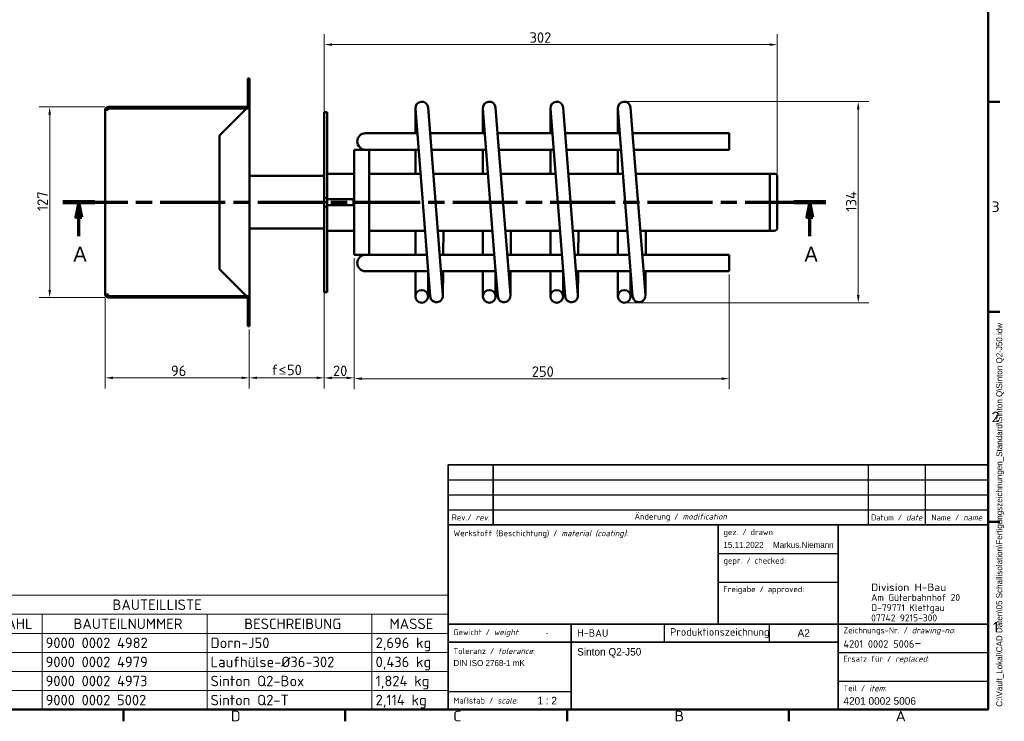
# Model space of a CAD drawing. Header units: millimetres. Extents: x 17 to 1184, y 7 to 835.
# Tile 3 of 4: x 527 to 1184, y 7 to 475. Entities that reach past the tile are written whole.
import ezdxf
from ezdxf.enums import TextEntityAlignment as Align

# ---------------------------------------------------------------- set-up
doc = ezdxf.new("R2018")
doc.units = ezdxf.units.MM
doc.header["$LTSCALE"] = 2
doc.linetypes.add('CHAIN', pattern=[0.3543, 0.2362, -0.0295, 0.0591, -0.0295])
for name, color, linetype, lineweight in [('Bemaßung', 7, 'Continuous', 15), ('Rahmen', 7, 'Continuous', 50), ('Schnittlinie', 7, 'CHAIN', 70), ('Sichtbar', 7, 'Continuous', 50), ('Symbol', 7, 'Continuous', 18), ('Titelblock', 7, 'Continuous', 30)]:
    doc.layers.add(name, color=color, linetype=linetype, lineweight=lineweight)
doc.styles.add('Notiztext (DIN)', font='isocpeur.ttf')
doc.styles.add('PohlCon Text gedehnt 110%', font='isocpeur.ttf', dxfattribs={"width": 1.1})
doc.styles.add('PohlCon Text normal (DIN)', font='isocpeur.ttf')
doc.styles.add('PohlCon Text Überschrift (DIN)', font='txt')
doc.styles.add('Textstil12', font='isocpeur.ttf')
doc.styles.add('Textstil14', font='isocpeur.ttf')
doc.styles.add('Textstil43', font='txt')
doc.styles.add('Textstil45', font='isocpeui.ttf')
doc.styles.add('Textstil77', font='isocpeur.ttf')
doc.dimstyles.new('POHLCON (DIN)', dxfattribs={"dimscale": 2, "dimtxt": 3.5, "dimasz": 2.55, "dimexe": 3.5, "dimexo": 1.1, "dimgap": 0.6, "dimtad": 1, "dimrnd": 1e-08, "dimtxsty": 'PohlCon Text normal (DIN)', "dimcen": 0.09, "dimdle": 10, "dimclrd": 256, "dimclre": 256, "dimclrt": 256, "dimadec": 1, "dimazin": 2, "dimtfac": 0.771429, "dimtmove": 0, "dimatfit": 3, "dimfxl": 1, "dimtolj": 1, "dimlwd": -1, "dimlwe": -1, "dimarcsym": 0})

# ---------------------------------------------------------------- blocks, each defined once
blk = doc.blocks.new('Ränder Vorgaberahmen')
at = {"layer": 'Rahmen'}
for p, q in [((586.5, 210), (590.4, 210)), ((586.5, 140), (590.4, 140)), ((586.5, 70), (590.4, 70)), ((298.25, 7.5), (298.25, 3.6)), ((372.19, 7.5), (372.19, 3.6)), ((446.12, 7.5), (446.12, 3.6)), ((520.06, 7.5), (520.06, 3.6))]:
    blk.add_line(p, q, dxfattribs=at)
at = {"layer": 'Rahmen', "flags": 128}
blk.add_lwpolyline([(12.5, 7.5), (12.5, 412.5), (586.5, 412.5), (586.5, 7.5), (12.5, 7.5)], dxfattribs=at)
at = {"layer": 'Symbol', "char_height": 3.5, "attachment_point": 7, "style": 'PohlCon Text gedehnt 110%'}
for s, insert in [('3', (587.63, 173.25)), ('2', (587.63, 103.25)), ('1', (588.02, 33.25)), ('D', (334.01, 3.6)), ('C', (408.14, 3.6)), ('B', (481.89, 3.6)), ('A', (555.63, 3.6))]:
    blk.add_mtext(s, dxfattribs=dict(at, insert=insert))
blk = doc.blocks.new('Schriftfelder Schriftkopf PohlCon Fertigung_01')
at = {"layer": 'Titelblock', "lineweight": 35}
for p, q in [((98.36, 159.41), (98.36, 179.41)), ((98.36, 179.41), (278.36, 179.41)), ((113.36, 179.41), (113.36, 159.41)), ((278.36, 159.41), (98.36, 159.41)), ((98.36, 159.41), (98.36, 97.91)), ((188.36, 159.41), (188.36, 126.41)), ((228.36, 97.91), (228.36, 159.41)), ((278.36, 97.91), (278.36, 159.41)), ((98.36, 126.41), (278.36, 126.41)), ((139.36, 126.41), (139.36, 97.91)), ((228.36, 120.41), (98.36, 120.41)), ((98.36, 97.91), (278.36, 97.91))]:
    blk.add_line(p, q, dxfattribs=at)
at = {"layer": 'Titelblock', "lineweight": 25}
for p, q in [((238.36, 179.41), (238.36, 159.41)), ((257.36, 179.41), (257.36, 159.41)), ((98.36, 174.41), (278.36, 174.41)), ((98.36, 169.41), (278.36, 169.41)), ((98.36, 164.41), (278.36, 164.41)), ((188.36, 149.91), (228.36, 149.91)), ((188.36, 140.41), (228.36, 140.41)), ((170.36, 126.41), (170.36, 120.41)), ((205.36, 126.41), (205.36, 120.41)), ((228.36, 116.91), (278.36, 116.91)), ((228.36, 107.41), (278.36, 107.41)), ((98.36, 103.91), (139.36, 103.91))]:
    blk.add_line(p, q, dxfattribs=at)
at = {"layer": 'Titelblock'}
blk.add_line((278.36, 179.41), (278.36, 159.41), dxfattribs=at)
at = {"layer": 'Titelblock', "style": 'Textstil14'}
for s, p in [('gez. / drawn:', (190.11, 157.03)), ('gepr. / checked:', (190.13, 147.53)), ('Freigabe / approved:', (190.11, 138.03))]:
    blk.add_text(s, height=2, dxfattribs=at).set_placement(p, align=Align.MIDDLE_LEFT)
at = {"layer": 'Titelblock', "style": 'PohlCon Text normal (DIN)'}
for s, insert, char_height, attachment_point in [('\\fISOCPEUR|b0|i0;\\H2.0000;Rev./ \\fISOCPEUR|b0|i1;\\H2.0000;rev.', (105.86, 161.91), 2, 5), ('\\fISOCPEUR|b0|i0;\\H2.0000;Änderung / \\fISOCPEUR|b0|i1;\\H2.0000;modification', (175.86, 161.91), 2, 5), ('\\fISOCPEUR|b0|i0;\\H2.0000;Datum / \\fISOCPEUR|b0|i1;\\H2.0000;date', (247.86, 161.91), 2, 5), ('\\fISOCPEUR|b0|i0;\\H2.0000;Name / \\fISOCPEUR|b0|i1;\\H2.0000;name', (267.86, 161.91), 2, 5), ('\\fISOCPEUR|b0|i0;\\H2.0000;Werkstoff (Beschichtung) / \\fISOCPEUR|b0|i1;\\H2.0000;material (coating)\\fISOCPEUR|b0|i0;\\H2.0000;:', (100.11, 157.66), 2, 1), ('\\fISOCPEUR|b0|i0;\\H2.5000;Produktionszeichnung', (172.36, 123.41), 2.5, 4), ('\\fISOCPEUR|b0|i0;\\H2.0000;Zeichnungs-Nr. / \\fISOCPEUR|b0|i1;\\H2.0000;drawing-no\\fISOCPEUR|b0|i0;\\H2.0000;:', (230.11, 124.03), 2, 4), ('\\fISOCPEUR|b0|i0;\\H2.0000;Gewicht / \\fISOCPEUR|b0|i1;\\H2.0000;weight\\fISOCPEUR|b0|i0;\\H2.0000;:', (100.11, 123.41), 2, 4), ('\\fISOCPEUR|b0|i0;\\H2.5000;H-BAU', (141.36, 123.41), 2.5, 4), ('\\fISOCPEUR|b0|i0;\\H2.0000;Toleranz / \\fISOCPEUR|b0|i1;\\H2.0000;tolerance\\fISOCPEUR|b0|i0;\\H2.0000;:', (100.11, 118.41), 2, 1), ('\\fISOCPEUR|b0|i0;\\H2.0000;Ersatz für / \\fISOCPEUR|b0|i1;\\H2.0000;replaced\\fISOCPEUR|b0|i0;\\H2.0000;:', (230.11, 114.53), 2, 4), ('\\fISOCPEUR|b0|i0;\\H2.0000;Teil / \\fISOCPEUR|b0|i1;\\H2.0000;item\\fISOCPEUR|b0|i0;\\H2.0000;:', (230.11, 105.03), 2, 4), ('\\fISOCPEUR|b0|i0;\\H2.0000;Maßstab / \\fISOCPEUR|b0|i1;\\H2.0000;scale\\fISOCPEUR|b0|i0;\\H2.0000;:', (100.11, 100.91), 2, 4)]:
    blk.add_mtext(s, dxfattribs=dict(at, insert=insert, char_height=char_height, attachment_point=attachment_point))
at = {"layer": 'Titelblock', "attachment_point": 1, "style": 'PohlCon Text normal (DIN)'}
for s, insert, char_height, line_spacing_factor in [('\\fISOCPEUR|b0|i0;\\W1.10;\\H2.5000;Division H-Bau', (239.36, 139.91), 2.5, 0.3), ('\\fISOCPEUR|b0|i0;\\H2.3000;Am Güterbahnhof 20\\P\\fISOCPEUR|b0|i0;\\H2.3000;D-79771 Klettgau\\P\\fISOCPEUR|b0|i0;\\H2.3000;07742 9215-300', (239.36, 136.41), 2.3, 0.886957)]:
    blk.add_mtext(s, dxfattribs=dict(at, insert=insert, char_height=char_height, line_spacing_factor=line_spacing_factor))
at = {"layer": 'Titelblock', "insert": (230.11, 120.26), "char_height": 3.5, "width": 46.75, "attachment_point": 4, "style": 'PohlCon Text normal (DIN)'}
blk.add_mtext('\\fISOCPEUR|b0|i0;\\H2.5000;4201 0002 5006\\fISOCPEUR|b0|i0;\\H3.5000;-', dxfattribs=at)
at = {"layer": 'Titelblock', "style": 'Textstil14'}
blk.add_attdef('DATEINAME_UND_PFAD', text='', height=2, rotation=90, dxfattribs=at).set_placement((281.06, 98.86), align=Align.TOP_LEFT)
at = {"layer": 'Titelblock'}
for tag, height, style, p in [('<Rev_3>', 2, 'Textstil14', (105.86, 176.91)), ('<Änderungsdatum_3>', 2, 'Textstil14', (247.86, 176.91)), ('<Änderung_3_Name>', 2, 'Textstil14', (267.86, 176.91)), ('<Rev_2>', 2, 'Textstil14', (105.86, 171.91)), ('<Änderungsdatum_2>', 2, 'Textstil14', (247.86, 171.91)), ('<Änderung_2_Name>', 2, 'Textstil14', (267.86, 171.91)), ('<Rev_1>', 2, 'Textstil14', (105.86, 166.91)), ('<Änderungsdatum_1>', 2, 'Textstil14', (247.86, 166.91)), ('<Änderung_1_Name>', 2, 'Textstil14', (267.86, 166.91)), ('Blattgröße', 2.5, 'Textstil12', (216.86, 123.41)), ('MASSE\\P3;', 2, 'Textstil14', (131.36, 123.49)), ('Anfänglicher_Ansichtsmaßstab', 2.5, 'Textstil12', (131.36, 100.91))]:
    blk.add_attdef(tag, text='', height=height, dxfattribs=dict(at, style=style)).set_placement(p, align=Align.MIDDLE_CENTER)
for tag, height, style, p in [('<Änderung_3>', 2, 'Textstil14', (115.11, 176.91)), ('<Änderung_2>', 2, 'Textstil14', (115.11, 171.91)), ('<Änderung_1>', 2, 'Textstil14', (115.11, 166.91)), ('ERSTELLUNGSDATUM', 2, 'Textstil14', (190.11, 152.76)), ('KONTROLLDATUM', 2, 'Textstil14', (190.11, 143.26)), ('GENEHM.DAT._KONSTR.', 2, 'Textstil14', (190.11, 133.76)), ('Ersatz_für', 2, 'Textstil14', (230.11, 110.26)), ('<Teil/Item>', 2.5, 'Textstil43', (230.11, 100.76))]:
    blk.add_attdef(tag, text='', height=height, dxfattribs=dict(at, style=style)).set_placement(p, align=Align.MIDDLE_LEFT)
for tag, height, style, p in [('MATERIAL', 2, 'Textstil14', (100.4, 153.11)), ('<Material_2_eingeben>', 2.2, 'Textstil77', (100.4, 149.01)), ('<Material_3_eingeben>', 2.2, 'Textstil77', (100.4, 144.91)), ('<Material_4_eingeben>', 2.2, 'Textstil77', (100.4, 139.91)), ('<Material_5_eingeben>', 2.2, 'Textstil77', (100.4, 135.61)), ('<Material_6_eingeben>', 2.2, 'Textstil77', (100.4, 131.31)), ('TITEL', 2.5, 'Textstil43', (141.36, 118.41)), ('<Toleranz_1>', 2, 'Textstil14', (100.11, 114.41)), ('<Titel_2_eingeben>', 2.5, 'Textstil43', (141.36, 114.41)), ('<Toleranz_2>', 2, 'Textstil14', (100.11, 110.91)), ('<Titel_3_eingeben>', 2.5, 'Textstil43', (141.36, 110.41)), ('<Toleranz_3>', 2, 'Textstil14', (100.11, 107.41)), ('<Titel_Englisch>', 2.25, 'Textstil45', (141.36, 106.11)), ('<Titel_2_Englisch>', 2.25, 'Textstil45', (141.36, 102.11))]:
    blk.add_attdef(tag, text='', height=height, dxfattribs=dict(at, style=style)).set_placement(p, align=Align.TOP_LEFT)
at = {"layer": 'Titelblock', "style": 'Textstil14'}
for tag, p in [('AUTOR', (226.86, 152.76)), ('KONTROLLIERT_VON', (226.86, 143.26)), ('KONSTR._GEN._VON', (226.86, 133.76))]:
    blk.add_attdef(tag, text='', height=2, dxfattribs=at).set_placement(p, align=Align.MIDDLE_RIGHT)
blk = doc.blocks.new('2DTransSchnitt0')
at = {"layer": 'Schnittlinie', "linetype": 'CHAIN', "ltscale": 45.85603}
blk.add_line((278.02, 176.51), (532.37, 176.51), dxfattribs=at)
at = {"layer": 'Schnittlinie', "linetype": 'Continuous', "lineweight": 140}
for p, q in [((278.02, 176.51), (288.66, 176.51)), ((521.72, 176.51), (532.37, 176.51))]:
    blk.add_line(p, q, dxfattribs=at)
at = {"layer": 'Schnittlinie', "linetype": 'Continuous'}
for p, q in [((283.34, 176.51), (282.34, 171.51)), ((283.34, 171.51), (283.34, 176.51)), ((284.34, 171.51), (283.34, 176.51)), ((527.04, 176.51), (526.04, 171.51)), ((527.04, 171.51), (527.04, 176.51)), ((528.04, 171.51), (527.04, 176.51)), ((282.34, 171.51), (284.34, 171.51)), ((283.34, 165.19), (283.34, 171.51)), ((526.04, 171.51), (528.04, 171.51)), ((527.04, 165.19), (527.04, 171.51))]:
    blk.add_line(p, q, dxfattribs=at)
at = {"layer": 'Schnittlinie', "linetype": 'Continuous', "flags": 128}
for points in [[(284.34, 171.51), (283.34, 176.51), (282.34, 171.51), (284.34, 171.51)], [(528.04, 171.51), (527.04, 176.51), (526.04, 171.51), (528.04, 171.51)]]:
    blk.add_lwpolyline(points, dxfattribs=at)
at = {"layer": 'Schnittlinie'}
for points in [[(284.34, 171.51), (283.34, 176.51), (282.34, 171.51), (284.34, 171.51)], [(528.04, 171.51), (527.04, 176.51), (526.04, 171.51), (528.04, 171.51)]]:
    blk.add_solid(points, dxfattribs=at)
at = {"layer": 'Schnittlinie', "char_height": 5, "attachment_point": 7, "style": 'PohlCon Text Überschrift (DIN)'}
for insert in [(281.54, 156.69), (525.24, 156.69)]:
    blk.add_mtext('A', dxfattribs=dict(at, insert=insert))
blk = doc.blocks.new('*D9')
at = {"layer": 'Bemaßung', "transparency": 16777216}
for p, q in [((730.38, 292.83), (730.38, 229.03)), ((680.38, 268.33), (680.38, 229.03)), ((685.48, 236.03), (725.28, 236.03))]:
    blk.add_line(p, q, dxfattribs=at)
for points in [[(685.48, 236.88), (685.48, 235.18), (680.38, 236.03)], [(725.28, 236.88), (725.28, 235.18), (730.38, 236.03)]]:
    blk.add_solid(points, dxfattribs=at)
at = {"layer": 'Defpoints', "color": 0, "transparency": 16777216}
for p in [(730.38, 295.03), (680.38, 270.53), (730.38, 236.03)]:
    blk.add_point(p, dxfattribs=at)
at = {"layer": 'Bemaßung', "transparency": 16777216, "insert": (695.19, 244.79), "char_height": 7, "attachment_point": 1, "style": 'PohlCon Text normal (DIN)'}
blk.add_mtext('\\A1;\\fISOCPEUR|b0|i0;f\\fCambria Math|b0|i0;≤\\fISOCPEUR|b0|i0;50', dxfattribs=at)
blk = doc.blocks.new('*D10')
at = {"layer": 'Bemaßung', "transparency": 16777216}
for p, q in [((750.38, 315.83), (750.38, 228.97)), ((730.38, 292.83), (730.38, 228.97)), ((735.48, 235.97), (745.28, 235.97))]:
    blk.add_line(p, q, dxfattribs=at)
for points in [[(735.48, 236.82), (735.48, 235.12), (730.38, 235.97)], [(745.28, 236.82), (745.28, 235.12), (750.38, 235.97)]]:
    blk.add_solid(points, dxfattribs=at)
at = {"layer": 'Defpoints', "color": 0, "transparency": 16777216}
for p in [(750.38, 318.03), (730.38, 295.03), (750.38, 235.97)]:
    blk.add_point(p, dxfattribs=at)
at = {"layer": 'Bemaßung', "transparency": 16777216, "insert": (736.18, 244.17), "char_height": 7, "attachment_point": 1, "style": 'PohlCon Text normal (DIN)'}
blk.add_mtext('\\A1;20', dxfattribs=at)
blk = doc.blocks.new('*D11')
at = {"layer": 'Bemaßung', "transparency": 16777216}
for p, q in [((750.38, 315.83), (750.38, 228.47)), ((1000.38, 304.83), (1000.38, 228.47)), ((755.48, 235.47), (995.28, 235.47))]:
    blk.add_line(p, q, dxfattribs=at)
for points in [[(755.48, 236.32), (755.48, 234.62), (750.38, 235.47)], [(995.28, 236.32), (995.28, 234.62), (1000.38, 235.47)]]:
    blk.add_solid(points, dxfattribs=at)
at = {"layer": 'Defpoints', "color": 0, "transparency": 16777216}
for p in [(750.38, 318.03), (1000.38, 307.03), (1000.38, 235.47)]:
    blk.add_point(p, dxfattribs=at)
at = {"layer": 'Bemaßung', "transparency": 16777216, "insert": (868.73, 243.67), "char_height": 7, "attachment_point": 1, "style": 'PohlCon Text normal (DIN)'}
blk.add_mtext('\\A1;250', dxfattribs=at)
blk = doc.blocks.new('*D12')
at = {"layer": 'Bemaßung', "transparency": 16777216}
for p, q in [((730.38, 413.23), (730.38, 465.03)), ((1032.38, 372.23), (1032.38, 465.03)), ((735.48, 458.03), (1027.28, 458.03))]:
    blk.add_line(p, q, dxfattribs=at)
for points in [[(735.48, 458.88), (735.48, 457.18), (730.38, 458.03)], [(1027.28, 458.88), (1027.28, 457.18), (1032.38, 458.03)]]:
    blk.add_solid(points, dxfattribs=at)
at = {"layer": 'Defpoints', "color": 0, "transparency": 16777216}
for p in [(1032.38, 458.03), (730.38, 411.03), (1032.38, 370.03)]:
    blk.add_point(p, dxfattribs=at)
at = {"layer": 'Bemaßung', "transparency": 16777216, "insert": (867.23, 466.23), "char_height": 7, "attachment_point": 1, "style": 'PohlCon Text normal (DIN)'}
blk.add_mtext('\\A1;302', dxfattribs=at)
blk = doc.blocks.new('*D17')
at = {"layer": 'Bemaßung', "transparency": 16777216}
for p, q in [((584.38, 289.33), (584.38, 229.03)), ((680.38, 268.33), (680.38, 229.03)), ((675.28, 236.03), (589.48, 236.03))]:
    blk.add_line(p, q, dxfattribs=at)
for points in [[(589.48, 236.88), (589.48, 235.18), (584.38, 236.03)], [(675.28, 236.88), (675.28, 235.18), (680.38, 236.03)]]:
    blk.add_solid(points, dxfattribs=at)
at = {"layer": 'Defpoints', "color": 0, "transparency": 16777216}
for p in [(584.38, 291.53), (680.38, 270.53), (584.38, 236.03)]:
    blk.add_point(p, dxfattribs=at)
at = {"layer": 'Bemaßung', "transparency": 16777216, "insert": (628.18, 244.23), "char_height": 7, "attachment_point": 1, "style": 'PohlCon Text normal (DIN)'}
blk.add_mtext('\\A1;96', dxfattribs=at)
blk = doc.blocks.new('*D18')
at = {"layer": 'Bemaßung', "transparency": 16777216}
for p, q in [((584.18, 416.53), (540.31, 416.53)), ((547.31, 294.63), (547.31, 411.43)), ((584.18, 289.53), (540.31, 289.53))]:
    blk.add_line(p, q, dxfattribs=at)
for points in [[(546.46, 411.43), (548.16, 411.43), (547.31, 416.53)], [(546.46, 294.63), (548.16, 294.63), (547.31, 289.53)]]:
    blk.add_solid(points, dxfattribs=at)
at = {"layer": 'Defpoints', "color": 0, "transparency": 16777216}
for p in [(547.31, 416.53), (586.38, 416.53), (586.38, 289.53)]:
    blk.add_point(p, dxfattribs=at)
at = {"layer": 'Bemaßung', "transparency": 16777216, "insert": (539.11, 347.08), "char_height": 7, "attachment_point": 1, "rotation": 90, "style": 'PohlCon Text normal (DIN)'}
blk.add_mtext('\\A1;127', dxfattribs=at)
blk = doc.blocks.new('BAUTEILLISTE')
at = {"layer": 'Symbol'}
for p, q in [((406.5, 45.59), (211.1, 45.59)), ((211.1, 45.59), (211.1, 39.24)), ((406.5, 45.59), (406.5, 39.24)), ((406.5, 39.24), (211.1, 39.24)), ((211.1, 39.24), (211.1, 32.89)), ((246.1, 39.24), (246.1, 32.89)), ((271.1, 39.24), (271.1, 32.89)), ((326.1, 39.24), (326.1, 32.89)), ((381.1, 39.24), (381.1, 32.89)), ((406.5, 39.24), (406.5, 32.89)), ((406.5, 32.89), (211.1, 32.89)), ((211.1, 32.89), (211.1, 7.5)), ((246.1, 32.89), (246.1, 7.5)), ((271.1, 32.89), (271.1, 7.5)), ((326.1, 32.89), (326.1, 7.5)), ((381.1, 32.89), (381.1, 7.5)), ((406.5, 32.89), (406.5, 7.5)), ((406.5, 26.55), (211.1, 26.55)), ((406.5, 20.2), (211.1, 20.2)), ((406.5, 13.85), (211.1, 13.85)), ((406.5, 7.5), (211.1, 7.5))]:
    blk.add_line(p, q, dxfattribs=at)
at = {"layer": 'Symbol', "char_height": 3.5, "attachment_point": 7, "style": 'Notiztext (DIN)'}
for s, insert in [('BAUTEILLISTE', (294.59, 40.67)), ('OBJEKT', (221.03, 34.32)), ('ANZAHL', (250.33, 34.32)), ('BAUTEILNUMMER', (281.59, 34.32)), ('BESCHREIBUNG', (338.51, 34.32)), ('MASSE', (386.93, 34.32)), ('1', (228.02, 27.97)), ('1', (258.02, 27.97)), ('9000 0002 4982', (272.3, 27.97)), ('Dorn-J50', (327.3, 27.97)), ('2,696 kg', (382.3, 26.92)), ('2', (227.68, 21.62)), ('9000 0002 4979', (272.3, 21.62)), ('Laufhülse-Ø36-302', (327.3, 21.62)), ('1', (258.02, 21.62)), ('0,436 kg', (382.3, 20.57)), ('3', (227.68, 15.27)), ('1', (258.02, 15.27)), ('9000 0002 4973', (272.3, 15.27)), ('Sinton Q2-Box', (327.3, 15.27)), ('1,824 kg', (382.3, 14.22)), ('4', (227.5, 8.92)), ('1', (258.02, 8.92)), ('9000 0002 5002', (272.3, 8.92)), ('Sinton Q2-T', (327.3, 8.92)), ('2,114 kg', (382.3, 7.88))]:
    blk.add_mtext(s, dxfattribs=dict(at, insert=insert))
blk = doc.blocks.new('*D26')
at = {"layer": 'Bemaßung', "transparency": 16777216}
for p, q in [((932.58, 420.03), (1093.38, 420.03)), ((1086.38, 291.13), (1086.38, 414.93)), ((932.58, 286.03), (1093.38, 286.03))]:
    blk.add_line(p, q, dxfattribs=at)
for points in [[(1085.53, 414.93), (1087.23, 414.93), (1086.38, 420.03)], [(1085.53, 291.13), (1087.23, 291.13), (1086.38, 286.03)]]:
    blk.add_solid(points, dxfattribs=at)
at = {"layer": 'Defpoints', "color": 0, "transparency": 16777216}
for p in [(930.38, 420.03), (1086.38, 420.03), (930.38, 286.03)]:
    blk.add_point(p, dxfattribs=at)
at = {"layer": 'Bemaßung', "transparency": 16777216, "insert": (1078.18, 346.73), "char_height": 7, "attachment_point": 1, "rotation": 90, "style": 'PohlCon Text normal (DIN)'}
blk.add_mtext('\\A1;134', dxfattribs=at)

msp = doc.modelspace()

# ---------------------------------------------------------------- linework, layer by layer
at = {"layer": 'Sichtbar'}
for p, q in [((680.378, 435.529), (679.378, 435.529)), ((679.378, 433.029), (679.378, 435.529)), ((680.448, 435.529), (680.378, 435.529)), ((680.378, 432.529), (680.378, 435.529)), ((680.448, 435.529), (680.448, 432.529)), ((679.378, 417.529), (679.378, 433.029)), ((680.378, 415.529), (680.378, 432.529)), ((680.448, 415.529), (680.448, 432.529)), ((584.378, 414.529), (586.378, 414.529)), ((584.378, 291.529), (584.378, 414.529)), ((678.378, 416.529), (586.378, 416.529)), ((586.378, 415.529), (677.878, 415.529)), ((586.378, 415.529), (586.378, 414.529)), ((660.448, 397.529), (678.448, 415.529)), ((678.378, 415.529), (677.878, 415.529)), ((678.448, 415.529), (678.378, 415.529)), ((678.448, 415.529), (680.377, 415.529)), ((680.448, 415.529), (680.377, 415.529)), ((680.448, 415.529), (680.448, 290.529)), ((791.128, 415.779), (791.128, 399.029)), ((791.141, 415.446), (792.71, 395.507)), ((801.184, 396.174), (799.615, 416.113)), ((836.128, 415.779), (836.128, 399.029)), ((836.141, 415.446), (837.71, 395.507)), ((846.184, 396.174), (844.615, 416.113)), ((881.128, 415.779), (881.128, 399.029)), ((881.141, 415.446), (882.71, 395.507)), ((891.184, 396.174), (889.615, 416.113)), ((926.128, 415.779), (926.128, 399.029)), ((926.141, 415.446), (927.71, 395.507)), ((936.184, 396.174), (934.615, 416.113)), ((732.378, 413.029), (730.378, 413.029)), ((730.378, 411.029), (730.378, 413.029)), ((730.378, 411.029), (730.378, 356.029)), ((732.378, 413.029), (732.378, 411.029)), ((732.378, 411.029), (732.378, 356.029)), ((730.378, 403.029), (730.308, 403.029)), ((730.308, 303.029), (730.308, 403.029)), ((660.448, 308.529), (660.448, 397.529)), ((782.878, 399.029), (757.878, 399.029)), ((792.433, 399.029), (782.878, 399.029)), ((799.418, 310.271), (792.71, 395.507)), ((837.433, 399.029), (800.959, 399.029)), ((807.892, 310.938), (801.184, 396.174)), ((844.418, 310.271), (837.71, 395.507)), ((882.433, 399.029), (845.959, 399.029)), ((852.892, 310.938), (846.184, 396.174)), ((889.418, 310.271), (882.71, 395.507)), ((927.433, 399.029), (890.959, 399.029)), ((897.892, 310.938), (891.184, 396.174)), ((934.418, 310.271), (927.71, 395.507)), ((1000.378, 399.029), (935.959, 399.029)), ((942.892, 310.938), (936.184, 396.174)), ((1000.378, 399.029), (1000.378, 388.029)), ((750.378, 318.029), (750.378, 388.029)), ((750.378, 388.029), (760.378, 388.029)), ((760.378, 388.029), (782.878, 388.029)), ((760.378, 388.029), (760.378, 318.029)), ((793.299, 388.029), (782.878, 388.029)), ((791.128, 388.029), (791.128, 372.029)), ((838.299, 388.029), (801.825, 388.029)), ((836.128, 388.029), (836.128, 372.029)), ((883.299, 388.029), (846.825, 388.029)), ((881.128, 388.029), (881.128, 372.029)), ((928.299, 388.029), (891.825, 388.029)), ((926.128, 388.029), (926.128, 372.029)), ((1000.378, 388.029), (936.825, 388.029)), ((584.378, 378.029), (584.278, 378.029)), ((584.278, 328.029), (584.278, 378.029)), ((680.448, 370.629), (730.308, 370.629)), ((750.378, 372.029), (732.378, 372.029)), ((794.558, 372.029), (760.378, 372.029)), ((839.558, 372.029), (803.084, 372.029)), ((884.558, 372.029), (848.084, 372.029)), ((929.558, 372.029), (893.084, 372.029)), ((1027.378, 372.029), (938.084, 372.029)), ((1027.378, 334.029), (1027.378, 372.029)), ((1027.378, 334.029), (1027.378, 372.029)), ((1027.378, 372.029), (1030.378, 372.029)), ((1032.378, 370.029), (1032.378, 336.029)), ((730.378, 353.029), (730.378, 356.029)), ((730.378, 356.029), (732.378, 356.029)), ((732.378, 356.029), (732.378, 353.029)), ((732.378, 355.029), (749.842, 355.029)), ((749.842, 355.029), (749.842, 351.029)), ((732.378, 353.029), (730.378, 353.029)), ((730.378, 350.029), (730.378, 353.029)), ((732.378, 350.029), (730.378, 350.029)), ((730.378, 350.029), (730.378, 295.029)), ((732.378, 353.029), (732.378, 350.029)), ((732.378, 351.029), (749.842, 351.029)), ((732.378, 350.029), (732.378, 295.029)), ((680.448, 335.429), (730.308, 335.429)), ((750.378, 334.029), (732.378, 334.029)), ((797.548, 334.029), (760.378, 334.029)), ((791.128, 334.029), (791.128, 318.029)), ((842.548, 334.029), (806.075, 334.029)), ((809.853, 334.029), (809.713, 318.029)), ((836.128, 334.029), (836.128, 318.029)), ((887.548, 334.029), (851.075, 334.029)), ((854.853, 334.029), (854.713, 318.029)), ((881.128, 334.029), (881.128, 318.029)), ((932.548, 334.029), (896.075, 334.029)), ((899.853, 334.029), (899.713, 318.029)), ((926.128, 334.029), (926.128, 318.029)), ((1027.378, 334.029), (941.075, 334.029)), ((944.853, 334.029), (944.713, 318.029)), ((1027.378, 334.029), (1030.378, 334.029)), ((584.378, 328.029), (584.278, 328.029)), ((750.378, 318.029), (760.378, 318.029)), ((782.878, 318.029), (760.378, 318.029)), ((798.808, 318.029), (782.878, 318.029)), ((843.808, 318.029), (807.334, 318.029)), ((888.808, 318.029), (852.334, 318.029)), ((933.808, 318.029), (897.334, 318.029)), ((1000.378, 318.029), (942.334, 318.029)), ((1000.378, 318.029), (1000.378, 307.029)), ((678.448, 290.529), (660.448, 308.529)), ((799.418, 310.271), (800.987, 290.333)), ((809.461, 290.999), (807.892, 310.938)), ((844.418, 310.271), (845.987, 290.333)), ((854.461, 290.999), (852.892, 310.938)), ((889.418, 310.271), (890.987, 290.333)), ((899.461, 290.999), (897.892, 310.938)), ((934.418, 310.271), (935.987, 290.333)), ((944.461, 290.999), (942.892, 310.938)), ((730.378, 303.029), (730.308, 303.029)), ((757.878, 307.029), (782.878, 307.029)), ((799.673, 307.029), (782.878, 307.029)), ((791.128, 307.029), (791.128, 290.279)), ((799.628, 290.279), (799.628, 307.029)), ((844.673, 307.029), (808.2, 307.029)), ((809.474, 290.629), (809.617, 307.029)), ((836.128, 307.029), (836.128, 290.279)), ((844.628, 290.279), (844.628, 307.029)), ((889.673, 307.029), (853.2, 307.029)), ((854.474, 290.629), (854.617, 307.029)), ((881.128, 307.029), (881.128, 290.279)), ((889.628, 290.279), (889.628, 307.029)), ((934.673, 307.029), (898.2, 307.029)), ((899.474, 290.629), (899.617, 307.029)), ((926.128, 307.029), (926.128, 290.279)), ((934.628, 290.279), (934.628, 307.029)), ((1000.378, 307.029), (943.2, 307.029)), ((944.474, 290.629), (944.617, 307.029)), ((586.378, 291.529), (584.378, 291.529)), ((586.378, 291.529), (586.378, 290.529)), ((677.878, 290.529), (586.378, 290.529)), ((586.378, 289.529), (678.378, 289.529)), ((678.378, 290.529), (677.878, 290.529)), ((680.377, 290.529), (678.448, 290.529)), ((680.377, 290.529), (680.448, 290.529)), ((680.378, 290.529), (680.378, 273.529)), ((680.448, 273.529), (680.448, 290.529)), ((730.378, 293.029), (730.378, 295.029)), ((730.378, 293.029), (732.378, 293.029)), ((732.378, 295.029), (732.378, 293.029)), ((679.378, 288.529), (679.378, 273.029)), ((679.378, 270.529), (679.378, 273.029)), ((679.378, 270.529), (680.378, 270.529)), ((680.378, 270.529), (680.378, 273.529)), ((680.378, 270.529), (680.448, 270.529)), ((680.448, 273.529), (680.448, 270.529))]:
    msp.add_line(p, q, dxfattribs=at)
for centre in [(795.378, 290.279), (840.378, 290.279), (885.378, 290.279), (930.378, 290.279)]:
    msp.add_circle(centre, 4.25, dxfattribs=at)
for centre, radius, start, end in [((586.378, 414.529), 2, 90, 180), ((586.378, 414.529), 1, 90, 180), ((677.878, 413.029), 2.5, 78.08526, 90), ((678.378, 417.529), 2, 270, 0), ((678.378, 417.529), 1, 270, 0), ((795.378, 415.779), 4.25, 4.5, 184.5), ((840.378, 415.779), 4.25, 4.5, 184.5), ((885.378, 415.779), 4.25, 4.5, 184.5), ((930.378, 415.779), 4.25, 4.5, 184.5), ((757.878, 393.529), 5.5, 90, 270), ((1030.378, 370.029), 2, 0, 90), ((746.378, 353.029), 4, 330, 30), ((1030.378, 336.029), 2, 270, 0), ((757.878, 312.529), 5.5, 90, 270), ((586.378, 291.529), 2, 180, 270), ((586.378, 291.529), 1, 180, 270), ((677.878, 293.029), 2.5, 270, 281.91474), ((678.378, 288.529), 2, 0, 90), ((678.378, 288.529), 1, 0, 90), ((805.224, 290.666), 4.25, 184.5, 4.5), ((850.224, 290.666), 4.25, 184.5, 4.5), ((895.224, 290.666), 4.25, 184.5, 4.5), ((940.224, 290.666), 4.25, 184.5, 4.5)]:
    msp.add_arc(centre, radius, start, end, dxfattribs=at)

# ---------------------------------------------------------------- block references
at = {"xscale": 2, "yscale": 2, "zscale": 2}
msp.add_blockref('Ränder Vorgaberahmen', (0, 0), dxfattribs=at)
ref = msp.add_blockref('Schriftfelder Schriftkopf PohlCon Fertigung_01', (616.276, -180.82), dxfattribs=dict(xscale=2, yscale=2, zscale=2))
lines = msp.add_mtext('A2', dxfattribs={"layer": 'Titelblock', "insert": (1050, 66), "char_height": 5, "attachment_point": 5, "style": 'Textstil12'})
ref.add_attrib('Blattgröße', '', (1050, 66)).embed_mtext(lines)
lines = msp.add_mtext('Sinton Q2-J50', dxfattribs={"layer": 'Titelblock', "insert": (899, 56), "char_height": 5, "attachment_point": 1, "style": 'Textstil43'})
ref.add_attrib('TITEL', '', (899, 56)).embed_mtext(lines)
lines = msp.add_mtext('15.11.2022', dxfattribs={"layer": 'Titelblock', "insert": (996.5, 124.7), "char_height": 4, "width": 56.04772, "attachment_point": 4, "style": 'Textstil14'})
ref.add_attrib('ERSTELLUNGSDATUM', '', (996.5, 124.7)).embed_mtext(lines)
lines = msp.add_mtext('Markus.Niemann', dxfattribs={"layer": 'Titelblock', "insert": (1070, 124.7), "char_height": 4, "width": 44.00887, "attachment_point": 6, "style": 'Textstil14'})
ref.add_attrib('AUTOR', '', (1070, 124.7)).embed_mtext(lines)
lines = msp.add_mtext('1 : 2', dxfattribs={"layer": 'Titelblock', "insert": (879, 21), "char_height": 5, "width": 32.82377, "attachment_point": 5, "style": 'Textstil12'})
ref.add_attrib('Anfänglicher_Ansichtsmaßstab', '', (879, 21)).embed_mtext(lines)
lines = msp.add_mtext('-', dxfattribs={"layer": 'Titelblock', "insert": (879, 66.168), "char_height": 4, "attachment_point": 5, "style": 'Textstil14'})
ref.add_attrib('MASSE\\P3;', '', (879, 66.168)).embed_mtext(lines)
lines = msp.add_mtext('C:\\\\Vault_Lokal\\\\CAD Daten\\\\05 Schallisolation\\\\Fertigungszeichnungen_Standard\\\\Sinton Q\\\\Sinton Q2-J50.idw', dxfattribs={"layer": 'Titelblock', "insert": (1178.4, 16.9), "char_height": 4, "attachment_point": 1, "rotation": 90, "style": 'Textstil14'})
ref.add_attrib('DATEINAME_UND_PFAD', '', (1178.4, 16.9)).embed_mtext(lines)
lines = msp.add_mtext('4201 0002 5006', dxfattribs={"layer": 'Titelblock', "insert": (1076.5, 20.7), "char_height": 5, "width": 93.5, "attachment_point": 4, "style": 'Textstil43'})
ref.add_attrib('<Teil/Item>', '', (1076.5, 20.7)).embed_mtext(lines)
lines = msp.add_mtext('DIN ISO 2768-1 mK', dxfattribs={"layer": 'Titelblock', "insert": (816.5, 48), "char_height": 4, "attachment_point": 1, "style": 'Textstil14'})
ref.add_attrib('<Toleranz_1>', '', (816.5, 48)).embed_mtext(lines)
at = {"layer": 'Schnittlinie', "xscale": 2, "yscale": 2, "zscale": 2}
msp.add_blockref('2DTransSchnitt0', (0, 0), dxfattribs=at)
at = {"layer": 'Symbol', "xscale": 2, "yscale": 2, "zscale": 2}
msp.add_blockref('BAUTEILLISTE', (0, 0), dxfattribs=at)

# ---------------------------------------------------------------- dimensions: what is measured, and where the dimension line sits
at = {"layer": 'Bemaßung'}
for base, p1, p2, angle, picture, middle in [((1032.378, 458.029), (730.378, 411.029), (1032.378, 370.029), 180, '*D12', (873.878, 458.029)), ((547.31, 416.529), (586.378, 289.529), (586.378, 416.529), 270, '*D18', (547.31, 353.029)), ((1086.378, 420.029), (930.378, 286.029), (930.378, 420.029), 90, '*D26', (1086.378, 353.029)), ((750.378, 235.973), (730.378, 295.029), (750.378, 318.029), 180, '*D10', (740.378, 235.973))]:
    dim = msp.add_linear_dim(base=base, p1=p1, p2=p2, angle=angle, dimstyle='POHLCON (DIN)', override={"dimgap": 0.6, "dimdec": 2, "dimtol": 0, "dimlim": 0, "dimtp": 0, "dimtm": 0, "dimtdec": 2, "dimtofl": 0, "dimatfit": 1}, dxfattribs=at)
    dim.commit()
    dim.dimension.update_dxf_attribs({"geometry": picture, "text_midpoint": middle, "dimtype": 160})
for base, p1, p2, picture, middle in [((1000.378, 235.473), (750.378, 318.029), (1000.378, 307.029), '*D11', (875.378, 235.473)), ((584.378, 236.029), (680.378, 270.529), (584.378, 291.529), '*D17', (632.378, 236.029))]:
    dim = msp.add_linear_dim(base=base, p1=p1, p2=p2, dimstyle='POHLCON (DIN)', override={"dimgap": 0.6, "dimdec": 2, "dimtol": 0, "dimlim": 0, "dimtp": 0, "dimtm": 0, "dimtdec": 2, "dimtofl": 0, "dimatfit": 1}, dxfattribs=at)
    dim.commit()
    dim.dimension.update_dxf_attribs({"geometry": picture, "text_midpoint": middle, "dimtype": 160})
dim = msp.add_linear_dim(base=(730.378, 236.029), p1=(680.378, 270.529), p2=(730.378, 295.029), angle=180, text='\\fISOCPEUR|b0|i0;f\\fCambria Math|b0|i0;≤\\fISOCPEUR|b0|i0;<>', dimstyle='POHLCON (DIN)', override={"dimgap": 0.6, "dimdec": 2, "dimtol": 0, "dimlim": 0, "dimtp": 0, "dimtm": 0, "dimtdec": 2, "dimtofl": 0, "dimatfit": 1}, dxfattribs=at)
dim.commit()
dim.dimension.update_dxf_attribs({"geometry": '*D9', "text_midpoint": (705.378, 236.029), "dimtype": 160})

doc.saveas('drawing.dxf')
